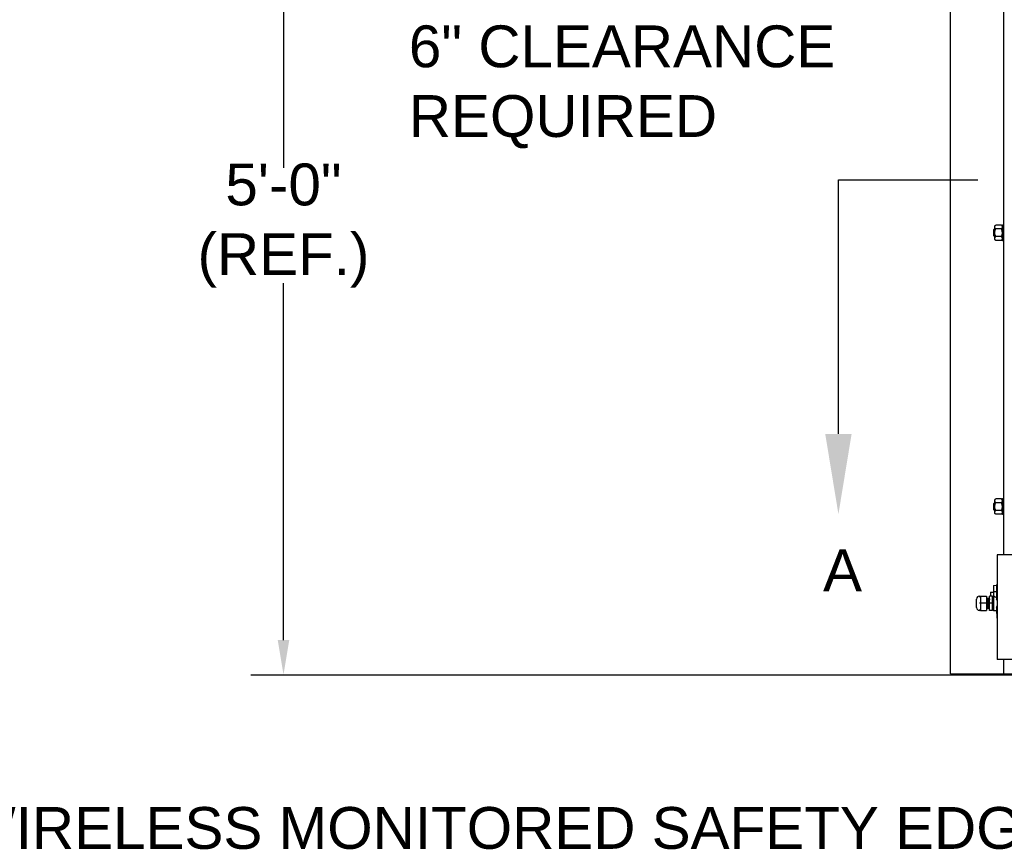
# Model space of a CAD drawing. Header units: inches. Extents: x 170 to 312, y 215 to 248.
# Tile 108 of 135: x 224.87 to 227.08, y 220.03 to 221.88. Entities that reach past the tile are written whole.
import ezdxf
from ezdxf import colors
from ezdxf.entities.mleader import LeaderData, LeaderLine
from ezdxf.math import Vec2, Vec3

# ---------------------------------------------------------------- set-up
doc = ezdxf.new("R2010")
doc.units = ezdxf.units.IN
doc.header["$LTSCALE"] = 0.25
doc.header["$MEASUREMENT"] = 0
doc.linetypes.add('CENTER', pattern=[2, 1.25, -0.25, 0.25, -0.25])
for name, color, linetype in [('ANNOTATIONS', 1, 'Continuous'), ('MOTOR LH', 7, 'Continuous'), ('SECTION CUTS', 6, 'CENTER')]:
    doc.layers.add(name, color=color, linetype=linetype)
doc.styles.add('ARIAL', font='arial.ttf', dxfattribs={"height": 0.09375})
doc.styles.get("Standard").update_dxf_attribs({"font": 'romans.shx'})

msp = doc.modelspace()

# ---------------------------------------------------------------- linework, layer by layer
at = {"layer": 'ANNOTATIONS'}
for p, q in [((225.46251, 222.35175), (225.46251, 221.55133)), ((225.46251, 220.49278), (225.46251, 221.2928))]:
    msp.add_line(p, q, dxfattribs=at)
msp.add_solid([(225.47546, 220.49278), (225.44957, 220.49278), (225.46251, 220.41511)], dxfattribs=at)
at = {"layer": 'MOTOR LH'}
for p, q in [((226.95847, 220.41698), (226.95847, 224.61169)), ((227.07784, 220.68357), (227.07784, 224.61088)), ((227.0555, 221.39901), (227.0555, 221.41294)), ((227.05706, 221.39745), (227.05706, 221.4145)), ((227.05768, 221.39106), (227.05768, 221.4209)), ((227.07268, 221.4232), (227.0596, 221.4232)), ((227.07268, 221.41459), (227.0596, 221.41459)), ((227.0746, 221.42409), (227.0746, 221.38787)), ((227.07268, 221.39736), (227.0596, 221.39736)), ((227.07268, 221.38875), (227.0596, 221.38875)), ((227.0555, 220.78515), (227.0555, 220.79908)), ((227.05706, 220.78359), (227.05706, 220.80064)), ((227.05768, 220.7772), (227.05768, 220.80704)), ((227.07268, 220.80935), (227.0596, 220.80935)), ((227.07268, 220.80073), (227.0596, 220.80073)), ((227.0746, 220.81023), (227.0746, 220.77401)), ((227.07268, 220.7835), (227.0596, 220.7835)), ((227.07268, 220.77489), (227.0596, 220.77489)), ((227.16521, 220.68357), (227.0629, 220.68357)), ((227.0629, 220.68357), (227.0629, 220.44911)), ((227.05461, 220.61484), (227.06132, 220.61618)), ((227.0629, 220.61881), (227.06132, 220.61618)), ((227.06266, 220.61581), (227.06132, 220.61618)), ((227.06132, 220.61618), (227.06132, 220.58434)), ((227.06266, 220.61581), (227.0629, 220.6162)), ((227.06266, 220.60211), (227.06266, 220.61581)), ((227.04799, 220.60029), (227.04799, 220.59122)), ((227.05461, 220.61484), (227.05461, 220.55845)), ((227.05461, 220.60141), (227.06132, 220.60199)), ((227.06132, 220.60199), (227.06266, 220.60211)), ((227.06266, 220.60211), (227.0629, 220.60213)), ((227.01672, 220.56566), (227.01672, 220.58481)), ((227.02515, 220.59122), (227.02313, 220.58908)), ((227.03879, 220.57523), (227.02313, 220.57523)), ((227.02515, 220.59122), (227.03879, 220.59122)), ((227.02515, 220.59122), (227.02515, 220.55925)), ((227.03879, 220.59122), (227.03879, 220.55925)), ((227.04561, 220.55925), (227.04561, 220.59122)), ((227.05273, 220.59122), (227.04561, 220.59122)), ((227.05273, 220.57523), (227.04561, 220.57523)), ((227.05273, 220.55925), (227.05273, 220.59122)), ((227.02313, 220.56139), (227.02515, 220.55925)), ((227.02515, 220.55925), (227.03879, 220.55925)), ((227.04102, 220.56402), (227.04013, 220.56402)), ((227.05273, 220.55925), (227.04561, 220.55925)), ((227.06132, 220.56612), (227.06132, 220.55711)), ((227.06132, 220.55711), (227.06282, 220.53562)), ((227.06282, 220.53562), (227.0629, 220.53562)), ((227.16521, 220.44911), (227.0629, 220.44911)), ((227.07784, 220.41698), (227.07784, 220.44911)), ((226.95847, 220.41698), (231.57947, 220.41698)), ((225.38903, 220.41511), (233.12518, 220.41511))]:
    msp.add_line(p, q, dxfattribs=at)
for centre, radius, start, end in [((227.02313, 220.58481), 0.00641, 90, 180), ((227.04722, 220.57523), 0.01678, 20.91414, 32.85988), ((227.02313, 220.56566), 0.00641, 180, 270), ((227.04057, 220.56402), 0.000446, 180, 0), ((227.04722, 220.57523), 0.01678, 327.14012, 339.08586)]:
    msp.add_arc(centre, radius, start, end, dxfattribs=at)
at = {"layer": 'MOTOR LH', "extrusion": (0, 0, -1)}
msp.add_ellipse((227.05094, 220.57523), major_axis=(0, 0.01678), ratio=0.9090909, start_param=0.2423659, end_param=0.7477626, dxfattribs=at)
at = {"layer": 'MOTOR LH'}
for points in [[(227.0555, 221.41294), (227.05706, 221.4145)], [(227.05706, 221.4145), (227.05768, 221.4145)], [(227.05768, 221.4209), (227.0596, 221.4232)], [(227.07268, 221.4232), (227.0746, 221.4209)], [(227.0746, 221.42409), (227.07784, 221.42409)], [(227.05706, 221.39745), (227.0555, 221.39901)], [(227.05768, 221.39745), (227.05706, 221.39745)], [(227.0596, 221.38875), (227.05768, 221.39106)], [(227.0746, 221.39106), (227.07268, 221.38875)], [(227.07784, 221.38787), (227.0746, 221.38787)], [(227.0555, 220.79908), (227.05706, 220.80064)], [(227.05706, 220.80064), (227.05768, 220.80064)], [(227.05768, 220.80704), (227.0596, 220.80935)], [(227.07268, 220.80935), (227.0746, 220.80704)], [(227.0746, 220.81023), (227.07784, 220.81023)], [(227.05706, 220.78359), (227.0555, 220.78515)], [(227.05768, 220.78359), (227.05706, 220.78359)], [(227.0596, 220.77489), (227.05768, 220.7772)], [(227.0746, 220.7772), (227.07268, 220.77489)], [(227.07784, 220.77401), (227.0746, 220.77401)], [(227.04799, 220.60029), (227.05461, 220.60029)], [(227.03879, 220.58644), (227.04097, 220.58644)], [(227.04186, 220.58644), (227.04265, 220.58644)], [(227.04354, 220.58644), (227.04432, 220.58644)], [(227.04522, 220.58644), (227.04561, 220.58644)], [(227.05273, 220.58993), (227.05461, 220.58993)], [(227.04013, 220.56402), (227.03879, 220.56402)], [(227.04181, 220.56402), (227.04102, 220.56402)], [(227.04348, 220.56402), (227.0427, 220.56402)], [(227.04516, 220.56402), (227.04438, 220.56402)], [(227.05461, 220.56053), (227.05273, 220.56053)], [(227.06132, 220.55845), (227.05461, 220.55845)]]:
    msp.add_open_spline(points, degree=1, dxfattribs=at)
for points, knots in [([(227.05768, 221.4189), (227.05774, 221.41942), (227.05785, 221.42048), (227.0586, 221.42192), (227.05929, 221.42281), (227.0596, 221.4232)], [0, 0, 0, 0, 0.3536519, 0.7166818, 1, 1, 1, 1]), ([(227.0596, 221.41459), (227.05916, 221.41517), (227.05826, 221.41635), (227.05773, 221.41782), (227.05769, 221.41868), (227.05768, 221.4189)], [0, 0, 0, 0, 0.4215125, 0.852907, 1, 1, 1, 1]), ([(227.05768, 221.40598), (227.05768, 221.40625), (227.0577, 221.40766), (227.05808, 221.4102), (227.05887, 221.41278), (227.05945, 221.41422), (227.0596, 221.41459)], [0, 0, 0, 0, 0.0936214, 0.4739184, 0.864488, 1, 1, 1, 1]), ([(227.0746, 221.4189), (227.07454, 221.41942), (227.07443, 221.42048), (227.07367, 221.42192), (227.07298, 221.42281), (227.07268, 221.4232)], [0, 0, 0, 0, 0.3536519, 0.7166818, 1, 1, 1, 1]), ([(227.07268, 221.41459), (227.07312, 221.41517), (227.07402, 221.41635), (227.07455, 221.41782), (227.07459, 221.41868), (227.0746, 221.4189)], [0, 0, 0, 0, 0.4215128, 0.852907, 1, 1, 1, 1]), ([(227.0746, 221.40598), (227.07459, 221.40625), (227.07457, 221.40766), (227.0742, 221.4102), (227.07341, 221.41278), (227.07283, 221.41422), (227.07268, 221.41459)], [0, 0, 0, 0, 0.0936214, 0.4739182, 0.864488, 1, 1, 1, 1]), ([(227.0596, 221.39736), (227.05931, 221.39809), (227.05864, 221.39982), (227.05786, 221.4027), (227.05774, 221.40487), (227.05768, 221.40598)], [0, 0, 0, 0, 0.2644539, 0.6278638, 1, 1, 1, 1]), ([(227.05768, 221.39306), (227.05774, 221.39358), (227.05785, 221.39464), (227.0586, 221.39608), (227.05929, 221.39697), (227.0596, 221.39736)], [0, 0, 0, 0, 0.353652, 0.7166817, 1, 1, 1, 1]), ([(227.0596, 221.38875), (227.05916, 221.38933), (227.05826, 221.39051), (227.05773, 221.39198), (227.05769, 221.39284), (227.05768, 221.39306)], [0, 0, 0, 0, 0.4215118, 0.8529061, 1, 1, 1, 1]), ([(227.07268, 221.39736), (227.07296, 221.39809), (227.07364, 221.39982), (227.07441, 221.4027), (227.07453, 221.40487), (227.0746, 221.40598)], [0, 0, 0, 0, 0.2644539, 0.6278638, 1, 1, 1, 1]), ([(227.0746, 221.39306), (227.07454, 221.39358), (227.07443, 221.39464), (227.07367, 221.39608), (227.07298, 221.39697), (227.07268, 221.39736)], [0, 0, 0, 0, 0.353652, 0.7166817, 1, 1, 1, 1]), ([(227.07268, 221.38875), (227.07312, 221.38933), (227.07402, 221.39051), (227.07455, 221.39198), (227.07459, 221.39284), (227.0746, 221.39306)], [0, 0, 0, 0, 0.4215121, 0.8529061, 1, 1, 1, 1]), ([(227.05768, 220.80504), (227.05774, 220.80556), (227.05785, 220.80662), (227.0586, 220.80806), (227.05929, 220.80896), (227.0596, 220.80935)], [0, 0, 0, 0, 0.35364966, 0.71667969, 1, 1, 1, 1]), ([(227.0596, 220.80073), (227.05916, 220.80132), (227.05826, 220.8025), (227.05773, 220.80397), (227.05769, 220.80482), (227.05768, 220.80504)], [0, 0, 0, 0, 0.4215159, 0.8529073, 1, 1, 1, 1]), ([(227.05768, 220.79212), (227.05768, 220.79239), (227.0577, 220.7938), (227.05808, 220.79634), (227.05887, 220.79892), (227.05945, 220.80036), (227.0596, 220.80073)], [0, 0, 0, 0, 0.0936218, 0.473916, 0.8644916, 1, 1, 1, 1]), ([(227.0596, 220.7835), (227.05931, 220.78423), (227.05864, 220.78596), (227.05786, 220.78884), (227.05774, 220.79102), (227.05768, 220.79212)], [0, 0, 0, 0, 0.2644539, 0.6278593, 1, 1, 1, 1]), ([(227.0746, 220.80504), (227.07454, 220.80556), (227.07443, 220.80662), (227.07367, 220.80806), (227.07298, 220.80896), (227.07268, 220.80935)], [0, 0, 0, 0, 0.35364966, 0.71667969, 1, 1, 1, 1]), ([(227.07268, 220.80073), (227.07312, 220.80132), (227.07402, 220.8025), (227.07455, 220.80397), (227.07459, 220.80482), (227.0746, 220.80504)], [0, 0, 0, 0, 0.4215162, 0.8529073, 1, 1, 1, 1]), ([(227.0746, 220.79212), (227.07459, 220.79239), (227.07457, 220.7938), (227.0742, 220.79634), (227.07341, 220.79892), (227.07283, 220.80036), (227.07268, 220.80073)], [0, 0, 0, 0, 0.0936218, 0.4739158, 0.8644916, 1, 1, 1, 1]), ([(227.07268, 220.7835), (227.07296, 220.78423), (227.07364, 220.78596), (227.07441, 220.78884), (227.07453, 220.79102), (227.0746, 220.79212)], [0, 0, 0, 0, 0.2644539, 0.6278593, 1, 1, 1, 1]), ([(227.05768, 220.7792), (227.05774, 220.77972), (227.05785, 220.78078), (227.0586, 220.78222), (227.05929, 220.78311), (227.0596, 220.7835)], [0, 0, 0, 0, 0.3536498, 0.7166796, 1, 1, 1, 1]), ([(227.0596, 220.77489), (227.05916, 220.77547), (227.05826, 220.77665), (227.05773, 220.77812), (227.05769, 220.77898), (227.05768, 220.7792)], [0, 0, 0, 0, 0.42151525, 0.85290636, 1, 1, 1, 1]), ([(227.0746, 220.7792), (227.07454, 220.77972), (227.07443, 220.78078), (227.07367, 220.78222), (227.07298, 220.78311), (227.07268, 220.7835)], [0, 0, 0, 0, 0.3536498, 0.7166796, 1, 1, 1, 1]), ([(227.07268, 220.77489), (227.07312, 220.77547), (227.07402, 220.77665), (227.07455, 220.77812), (227.07459, 220.77898), (227.0746, 220.7792)], [0, 0, 0, 0, 0.4215155, 0.8529064, 1, 1, 1, 1]), ([(227.02313, 220.59122), (227.02341, 220.59121), (227.02374, 220.5912), (227.02424, 220.5912), (227.02439, 220.5912), (227.02448, 220.59121), (227.02458, 220.59121), (227.0247, 220.59121), (227.02492, 220.59122), (227.02508, 220.59121), (227.02512, 220.59122), (227.02515, 220.59122)], [0, 0, 0, 0, 0.2479231, 0.2890908, 0.3069668, 0.3246628, 0.3441602, 0.3674164, 0.4310408, 0.6540306, 1, 1, 1, 1]), ([(227.04165, 220.56586), (227.04163, 220.56632), (227.04158, 220.56761), (227.0415, 220.57085), (227.0414, 220.57475), (227.04131, 220.57818), (227.04125, 220.5809), (227.04117, 220.58362), (227.04107, 220.58594), (227.041, 220.58628), (227.04097, 220.58644)], [0, 0, 0, 0, 0.0847764, 0.2341584, 0.3883234, 0.4922273, 0.5925865, 0.6929458, 0.8484534, 1, 1, 1, 1]), ([(227.04099, 220.58643), (227.04099, 220.5865), (227.04098, 220.58665), (227.04134, 220.58695), (227.04183, 220.58677), (227.04187, 220.58642), (227.04196, 220.58569), (227.04204, 220.58383), (227.04212, 220.58098), (227.04219, 220.57805), (227.04225, 220.57626), (227.04228, 220.57523)], [0, 0, 0, 0, 0.0432697, 0.0891446, 0.131551, 0.2176056, 0.3221563, 0.5318737, 0.7347377, 0.8463632, 1, 1, 1, 1]), ([(227.04167, 220.56586), (227.04166, 220.56616), (227.04161, 220.56713), (227.04155, 220.56951), (227.04147, 220.57241), (227.04142, 220.5742), (227.04139, 220.57523)], [0, 0, 0, 0, 0.1679631, 0.5285284, 0.7269292, 1, 1, 1, 1]), ([(227.0427, 220.56402), (227.04268, 220.56409), (227.04263, 220.56424), (227.04256, 220.56542), (227.04247, 220.56751), (227.04239, 220.57083), (227.04232, 220.57375), (227.04228, 220.57523)], [0, 0, 0, 0, 0.1640625, 0.3339187, 0.5037762, 0.7479787, 1, 1, 1, 1]), ([(227.04265, 220.58643), (227.04266, 220.5866), (227.04268, 220.58679), (227.04308, 220.58691), (227.04333, 220.58684), (227.04368, 220.58646), (227.04351, 220.58609), (227.04369, 220.58484), (227.04372, 220.58342), (227.04373, 220.58315)], [0, 0, 0, 0, 0.1789689, 0.2132075, 0.2435323, 0.2761385, 0.5221296, 0.9089216, 1, 1, 1, 1]), ([(227.04327, 220.56748), (227.04324, 220.56857), (227.04317, 220.57083), (227.04308, 220.57476), (227.04299, 220.57818), (227.04293, 220.5809), (227.04285, 220.58362), (227.04275, 220.58594), (227.04268, 220.58628), (227.04265, 220.58644)], [0, 0, 0, 0, 0.1576476, 0.3272143, 0.4414987, 0.5518842, 0.6622698, 0.8333133, 1, 1, 1, 1]), ([(227.04329, 220.56748), (227.04327, 220.56815), (227.04323, 220.56937), (227.04318, 220.57146), (227.04311, 220.57336), (227.04308, 220.57457), (227.04307, 220.57524)], [0, 0, 0, 0, 0.3209033, 0.5829366, 0.7689491, 1, 1, 1, 1]), ([(227.04373, 220.58315), (227.04375, 220.58241), (227.04379, 220.58112), (227.04387, 220.57834), (227.04392, 220.57641), (227.04396, 220.57524)], [0, 0, 0, 0, 0.3440212, 0.6037055, 1, 1, 1, 1]), ([(227.04438, 220.56402), (227.04436, 220.56409), (227.04431, 220.56424), (227.04424, 220.56542), (227.04415, 220.56751), (227.04407, 220.57083), (227.04397, 220.57474), (227.04388, 220.5782), (227.04382, 220.58083), (227.04378, 220.5826), (227.04375, 220.58314), (227.04375, 220.58315)], [0, 0, 0, 0, 0.1093267, 0.2225142, 0.3357025, 0.4984323, 0.6663723, 0.7795603, 0.8888869, 0.9982135, 1, 1, 1, 1]), ([(227.04432, 220.58644), (227.04433, 220.58657), (227.04435, 220.58677), (227.04485, 220.58695), (227.04535, 220.58649), (227.04523, 220.58616), (227.04534, 220.58522), (227.04537, 220.58428), (227.0454, 220.58345), (227.04541, 220.58316)], [0, 0, 0, 0, 0.1509339, 0.2269304, 0.3091432, 0.5126112, 0.7171058, 0.9038952, 1, 1, 1, 1]), ([(227.04474, 220.57523), (227.04472, 220.57623), (227.04467, 220.57818), (227.0446, 220.5809), (227.04453, 220.58362), (227.04443, 220.58594), (227.04436, 220.58628), (227.04432, 220.58644)], [0, 0, 0, 0, 0.1698674, 0.3339398, 0.4980122, 0.752244, 1, 1, 1, 1]), ([(227.04561, 220.56357), (227.04548, 220.56363), (227.04524, 220.56373), (227.04511, 220.56429), (227.04505, 220.56515), (227.04496, 220.56722), (227.04489, 220.5701), (227.04482, 220.57283), (227.04477, 220.57439), (227.04474, 220.57523)], [0, 0, 0, 0, 0.0900005, 0.1675474, 0.2921205, 0.5194776, 0.7399898, 0.8603536, 1, 1, 1, 1]), ([(227.02515, 220.55925), (227.02493, 220.5594), (227.02452, 220.55969), (227.02385, 220.55939), (227.02337, 220.55929), (227.02313, 220.55925)], [0, 0, 0, 0, 0.35448285, 0.68277445, 1, 1, 1, 1]), ([(227.04269, 220.56408), (227.04269, 220.564), (227.04271, 220.56384), (227.04233, 220.56351), (227.04183, 220.5637), (227.0418, 220.56405), (227.04172, 220.56454), (227.04169, 220.5654), (227.04167, 220.56586)], [0, 0, 0, 0, 0.1201292, 0.2225498, 0.3172257, 0.5093497, 0.7427679, 1, 1, 1, 1]), ([(227.04438, 220.56402), (227.04437, 220.56389), (227.04435, 220.56369), (227.04385, 220.56351), (227.04335, 220.56397), (227.04348, 220.56431), (227.04336, 220.56524), (227.04333, 220.56623), (227.0433, 220.56713), (227.04329, 220.56748)], [0, 0, 0, 0, 0.1477712, 0.2221758, 0.3026654, 0.5018695, 0.7020792, 0.8849539, 1, 1, 1, 1])]:
    msp.add_open_spline(points, degree=3, knots=knots, dxfattribs=at)
at = {"layer": 'SECTION CUTS'}
msp.add_line((226.70691, 221.52459), (231.71644, 221.52459), dxfattribs=at)

# ---------------------------------------------------------------- texts
at = {"layer": 'ANNOTATIONS', "char_height": 0.09375, "style": 'ARIAL'}
for s, insert, attachment_point in [('6" CLEARANCE\\PREQUIRED', (225.74365, 221.73296), 4), ('5\'-0"\\P(REF.)', (225.46251, 221.42207), 5)]:
    msp.add_mtext(s, dxfattribs=dict(at, insert=insert, attachment_point=attachment_point))
at = {"layer": 'SECTION CUTS', "style": 'ARIAL'}
msp.add_text('A', height=0.09375, dxfattribs=at).set_placement((226.67243, 220.60215))

# ---------------------------------------------------------------- leaders
at = {"layer": 'ANNOTATIONS'}
ml = msp.add_multileader_mtext('Standard', dxfattribs=at)
ml.set_content('WIRELESS MONITORED SAFETY EDGE \\P (ALSO SERVES AS WEATHERSTRIPPING)', color=256, style='ARIAL')
ml.set_leader_properties()
ml.build(insert=Vec2(0, 0))
ml.multileader.update_dxf_attribs({"dogleg_length": 0.36, "arrow_head_size": 0.09375})
ctx = ml.context
ctx.base_point, ctx.char_height, ctx.arrow_head_size, ctx.landing_gap_size, ctx.plane_origin = Vec3(224.47076, 220.0578), 0.09375, 0.09375, 0.09, Vec3(228.08004, 219.62457)
ctx.text_align_type = 2
notes = []
notes.append((ctx, [(0, (1, 1, 0), (227.39296, 220.0578), (-1, 0), 0.09796, [(0, [(227.77713, 220.42387)], 0, [])])]))
ctx.mtext.insert, ctx.mtext.alignment, ctx.mtext.flow_direction = Vec3(227.20501, 220.11845), 3, 5
at = {"layer": 'SECTION CUTS'}
ml = msp.add_multileader_mtext('Standard', dxfattribs=at)
ml.set_content('', color=256)
ml.set_leader_properties()
ml.build(insert=Vec2(0, 0))
ml.multileader.update_dxf_attribs({"dogleg_length": 0, "arrow_head_size": 0.18})
ctx = ml.context
ctx.base_point, ctx.char_height, ctx.arrow_head_size, ctx.landing_gap_size, ctx.plane_origin = Vec3(226.70691, 221.52459), 0.18, 0.18, 0, Vec3(226.70691, 220.77507)
notes.append((ctx, [(0, (1, 1, 0), (226.70691, 221.52459), (1, 0), 0, [(0, [(226.70691, 220.77507)], 0, [])])]))
ctx.mtext.insert, ctx.mtext.flow_direction = Vec3(226.70691, 221.61459), 5
for ctx, leaders in notes:
    for number, flags, end, landing, length, lines in leaders:
        leader = LeaderData()
        leader.index, (leader.has_last_leader_line, leader.has_dogleg_vector, leader.attachment_direction) = number, flags
        leader.last_leader_point, leader.dogleg_vector, leader.dogleg_length = Vec3(end), Vec3(landing), length
        for number, points, colour, breaks in lines:
            line = LeaderLine()
            line.index, line.vertices, line.color, line.breaks = number, Vec3.list(points), colors.encode_raw_color(colour), breaks
            leader.lines.append(line)
        ctx.leaders.append(leader)

doc.saveas('drawing.dxf')
